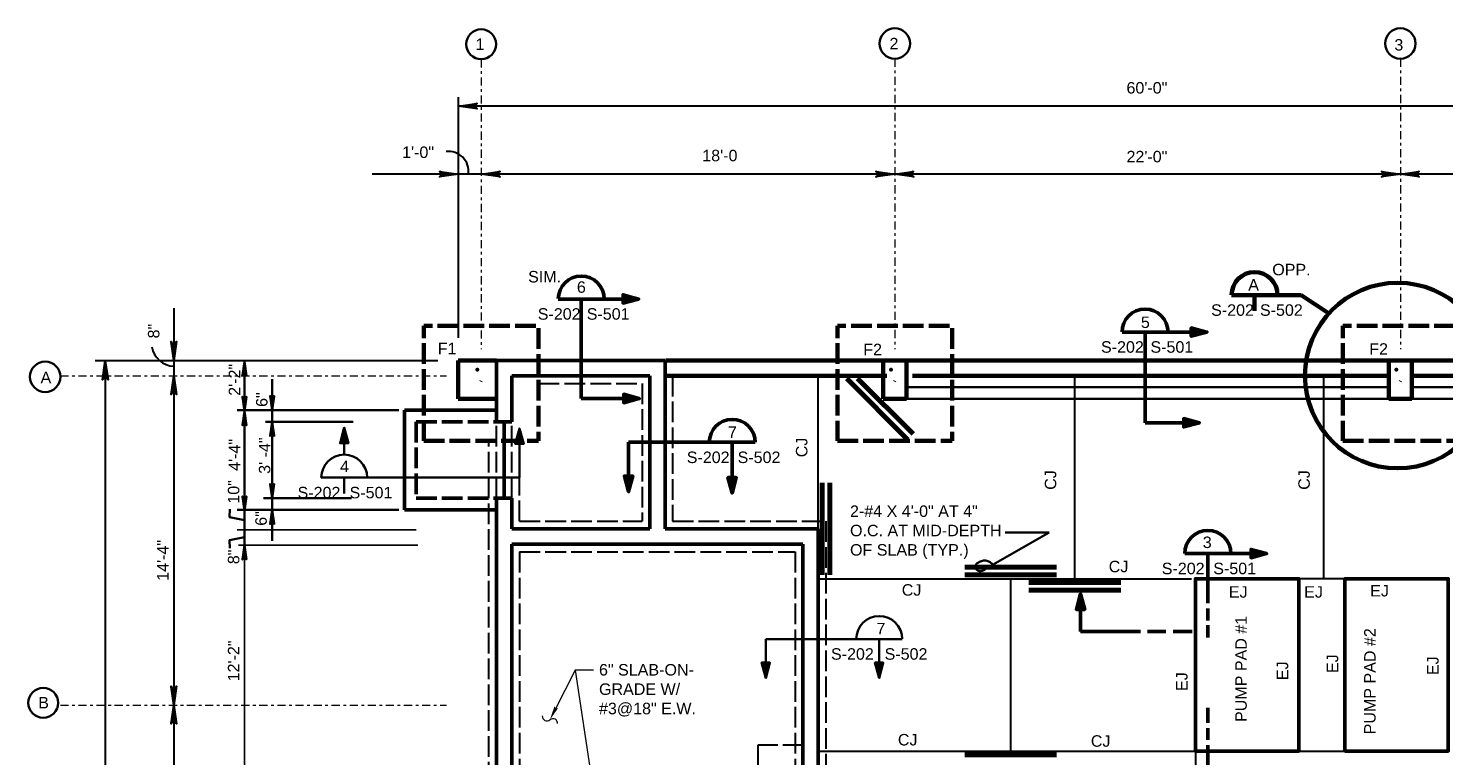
# Model space of a CAD drawing. Extents: x 325 to 1612, y 1797 to 2746.
# Tile 5 of 10: x 325 to 1065, y 2366 to 2746. Entities that reach past the tile are written whole.
import ezdxf

# ---------------------------------------------------------------- set-up
doc = ezdxf.new("R2010")
doc.units = 0
doc.header["$LTSCALE"] = 0.075
doc.header["$MEASUREMENT"] = 0
doc.linetypes.add('ACAD_ISO02W100', pattern=[180, 144, -36])
doc.linetypes.add('DGN Style 7', pattern=[125.893892, 56.652252, -25.178778, 18.884084, -25.178778])
for name, color, linetype, lineweight in [('40', 7, 'Continuous', 18), ('46', 7, 'Continuous', 18), ('S-Anno-Dims', 33, 'Continuous', 35), ('S-Anno-Symb', 6, 'Continuous', 50), ('S-Anno-Symb-Sect', 4, 'Continuous', 35), ('S-Anno-Text', 53, 'Continuous', 35), ('S-COLS-CNTR', 166, 'DGN Style 7', 0), ('S-Cols-Prim', 6, 'Continuous', 50), ('S-Fndn-Ftng', 4, 'Continuous', 60), ('S-Fndn-Grbm', 4, 'Continuous', 60), ('S-Fndn-Peds', 4, 'Continuous', 60), ('S-Grid-Iden', 1, 'Continuous', 35), ('S-Join-Cnst', 3, 'Continuous', 30), ('S-Pads-Eqpm', 6, 'Continuous', 50), ('S-Slab-Dran', 25, 'Continuous', 35), ('S-Slab-Rbar', 7, 'Continuous', 70), ('S-Slab-Stop', 24, 'Continuous', 50), ('S-Wall-Load', 2, 'Continuous', 50)]:
    doc.layers.add(name, color=color, linetype=linetype, lineweight=lineweight)
doc.styles.add('NOTES', font='romans.shx')
doc.styles.add('Text', font='ARIAL.TTF', dxfattribs={"height": 0.125})

# ---------------------------------------------------------------- blocks, each defined once
blk = doc.blocks.new('W10x19')
at = {"layer": 'S-Cols-Prim'}
blk.add_line((-195737.04, -508269.98), (-195736.79, -508269.73), dxfattribs=at)
blk.add_point((-195738.93, -508263.87), dxfattribs=at)
blk = doc.blocks.new('LARROW')
at = {"color": 0, "linetype": 'ByBlock', "lineweight": -2, "flags": 128}
blk.add_lwpolyline([(-4.93, 0.71), (0, 0), (-4.92, -0.71), (-4.77, -0.59), (-4.55, -0.38), (-4.44, -0.19), (-4.42, 0), (-4.46, 0.21), (-4.57, 0.41), (-4.79, 0.61), (-4.93, 0.71), (-0.15, 0.01), (-4.76, -0.67), (-4.62, -0.56), (-4.39, -0.34), (-4.32, -0.06), (-4.37, 0.22), (-4.5, 0.41), (-4.67, 0.57), (-4.78, 0.65), (-0.41, 0.01), (-4.56, -0.59), (-4.41, -0.49), (-4.33, -0.37), (-4.25, -0.21), (-4.21, 0.01), (-4.23, 0.19), (-4.32, 0.33), (-4.5, 0.44), (-4.61, 0.58), (-0.71, 0.01), (-4.33, -0.5), (-4.17, -0.3), (-4.12, -0.06), (-4.14, 0.22), (-4.45, 0.51), (-1.05, 0.02), (-4.12, -0.41), (-4.07, -0.26), (-3.98, -0.04), (-4.04, 0.21), (-4.28, 0.43), (-1.36, 0.02), (-4.01, -0.31), (-3.92, -0.14), (-3.88, 0.04), (-4.07, 0.33), (-1.73, 0.02), (-3.85, -0.24), (-3.79, -0.11), (-3.77, 0.04), (-3.92, 0.25), (-2.17, 0.02), (-3.71, -0.15), (-3.67, 0.05), (-3.81, 0.17), (-2.53, 0.02), (-3.61, -0.09), (-3.63, 0.1), (-2.9, 0.02), (-3.57, -0.03), (-3.59, 0.03), (-3.36, 0.03)], dxfattribs=at)

msp = doc.modelspace()

# ---------------------------------------------------------------- hatches: boundary and pattern name
at = {"layer": '46', "linetype": 'Continuous', "lineweight": 18}
msp.add_hatch(color=21, dxfattribs=at).paths.add_polyline_path([(597.7951, 2385.08312), (600.21785, 2392.26362), (600.2726, 2391.97349), (600.41235, 2391.53262), (600.60673, 2391.25249), (600.83923, 2391.08749), (601.14998, 2390.99724), (601.50698, 2391.01137), (601.93185, 2391.17274), (602.15785, 2391.28687)], flags=16)

# ---------------------------------------------------------------- linework, layer by layer
at = {"layer": '40', "color": 211, "linetype": 'Continuous', "lineweight": 60}
for p, q in [((953.72684, 2606.8661, -0.00197), (990.17009, 2606.8661, -0.00197)), ((965.72684, 2606.8661, -0.00197), (965.72684, 2598.6101, -0.00197)), ((990.17009, 2606.8661, -0.00197), (1004.29409, 2597.44085, -0.00197))]:
    msp.add_line(p, q, dxfattribs=at)
msp.add_circle((1040.46909, 2564.85335, -0.00197), 48.4225, dxfattribs=at)
msp.add_arc((965.74124, 2606.8757, -0.00197), 12, 0, 180, dxfattribs=at)
at = {"layer": '46', "color": 21, "linetype": 'Continuous', "lineweight": 18, "flags": 128}
for points in [[(620.5001, 2410.98924), (610.92898, 2410.98924), (600.12298, 2389.67474)], [(620.5001, 2410.98924), (610.92898, 2410.98924), (629.14485, 2290.82449)]]:
    msp.add_lwpolyline(points, dxfattribs=at)
at = {"layer": '46', "color": 21, "linetype": 'Continuous', "lineweight": 18}
for centre, start, end in [((596.24333, 2386.95163), 176.52233333, 309.70958611), ((599.34692, 2383.21461), 356.52233333, 129.70958611)]:
    msp.add_arc(centre, 2.42887, start, end, dxfattribs=at)
at = {"layer": 'S-Anno-Dims', "lineweight": 30}
for p, q in [((549.90689, 2710.23204), (549.90689, 2584.532)), ((1269.68189, 2705.57204), (549.96939, 2705.57204)), ((549.90689, 2670.07204), (505.02939, 2670.07204)), ((561.90939, 2670.07204), (549.90689, 2670.07204)), ((777.89189, 2670.07204), (561.90939, 2670.07204)), ((1041.88689, 2670.07204), (777.89189, 2670.07204)), ((1257.88189, 2670.07204), (1041.88689, 2670.07204)), ((401.36188, 2600.067), (401.36188, 2572.74638)), ((360.32188, 2572.74638), (539.18939, 2572.74638)), ((365.62188, 2572.492), (365.62188, 1972.747)), ((401.36188, 2572.74638), (401.36188, 2564.7445)), ((401.36188, 2564.7445), (401.36188, 2392.74013)), ((401.36188, 2392.74013), (401.36188, 2152.74013))]:
    msp.add_line(p, q, dxfattribs=at)
at = {"layer": 'S-Anno-Dims'}
for p, q in [((438.23718, 2572.26461), (438.23718, 2476.26461)), ((452.73283, 2562.89151), (452.73283, 2538.75313)), ((518.89566, 2546.77908), (434.41728, 2546.77908)), ((495.11862, 2540.75313), (449.30462, 2540.75313)), ((452.73283, 2540.75313), (452.73283, 2500.75313)), ((494.09589, 2500.75313), (448.28189, 2500.75313)), ((452.73283, 2478.61476), (452.73283, 2502.75313)), ((518.89566, 2494.77908), (434.41728, 2494.77908))]:
    msp.add_line(p, q, dxfattribs=at)
at = {"layer": 'S-Anno-Dims', "lineweight": 25}
for p, q in [((528.01803, 2484.26461), (434.41728, 2484.26461)), ((528.84393, 2476.26461), (435.24318, 2476.26461)), ((438.23718, 2330.74899), (438.23718, 2476.26461))]:
    msp.add_line(p, q, dxfattribs=at)
at = {"layer": 'S-Anno-Dims', "flags": 128}
for points in [[(437.1893, 2564.77961), (438.23718, 2572.26461), (439.28505, 2564.7856), (439.11137, 2565.01894), (438.79875, 2565.34802), (438.50928, 2565.50957), (438.23718, 2565.55145), (437.93034, 2565.49162), (437.6293, 2565.3181), (437.33404, 2564.98304), (437.1893, 2564.77961), (438.2256, 2572.04324), (439.21558, 2565.02493), (439.05927, 2565.24032), (438.74085, 2565.58735), (438.32981, 2565.70103), (437.91876, 2565.62325), (437.63509, 2565.41982), (437.40351, 2565.17451), (437.27614, 2565.00698), (438.2256, 2571.64834), (439.09979, 2565.34204), (438.96085, 2565.56342), (438.78138, 2565.6771), (438.54981, 2565.80274), (438.2256, 2565.86856), (437.95929, 2565.83266), (437.75087, 2565.70103), (437.58298, 2565.43178), (437.38035, 2565.25229), (438.2256, 2571.18764), (438.97243, 2565.68906), (438.67717, 2565.93437), (438.31823, 2566.00617), (437.91876, 2565.97027), (437.48456, 2565.4976), (438.20244, 2570.67308), (438.83348, 2566.00617), (438.62507, 2566.07199), (438.28928, 2566.21559), (437.93034, 2566.12584), (437.61193, 2565.75488), (438.20244, 2570.20041), (438.70033, 2566.1737), (438.4456, 2566.30533), (438.1735, 2566.36517), (437.75087, 2566.08395), (438.20244, 2569.63798), (438.58454, 2566.41901), (438.39349, 2566.50876), (438.1735, 2566.5327), (437.86666, 2566.30533), (438.20244, 2568.96786), (438.45718, 2566.62244), (438.16192, 2566.68826), (437.98245, 2566.47286), (438.20244, 2568.41741), (438.37033, 2566.77801), (438.08666, 2566.74211), (438.20244, 2567.85499), (438.2777, 2566.84382), (438.19086, 2566.81391), (438.19086, 2567.16093)], [(437.1893, 2553.77636), (438.23718, 2546.29136), (439.28505, 2553.77038), (439.11137, 2553.53704), (438.79875, 2553.20796), (438.50928, 2553.04641), (438.23718, 2553.00453), (437.93034, 2553.06436), (437.6293, 2553.23788), (437.33404, 2553.57293), (437.1893, 2553.77636), (438.2256, 2546.51274), (439.21558, 2553.53105), (439.05927, 2553.31566), (438.74085, 2552.96863), (438.32981, 2552.85495), (437.91876, 2552.93273), (437.63509, 2553.13616), (437.40351, 2553.38147), (437.27614, 2553.549), (438.2256, 2546.90764), (439.09979, 2553.21394), (438.96085, 2552.99256), (438.78138, 2552.87888), (438.54981, 2552.75323), (438.2256, 2552.68742), (437.95929, 2552.72332), (437.75087, 2552.85495), (437.58298, 2553.12419), (437.38035, 2553.30369), (438.2256, 2547.36834), (438.97243, 2552.86692), (438.67717, 2552.6216), (438.31823, 2552.54981), (437.91876, 2552.5857), (437.48456, 2553.05838), (438.20244, 2547.8829), (438.83348, 2552.54981), (438.62507, 2552.48399), (438.28928, 2552.34039), (437.93034, 2552.43014), (437.61193, 2552.8011), (438.20244, 2548.35557), (438.70033, 2552.38228), (438.4456, 2552.25064), (438.1735, 2552.19081), (437.75087, 2552.47202), (438.20244, 2548.91799), (438.58454, 2552.13696), (438.39349, 2552.04722), (438.1735, 2552.02328), (437.86666, 2552.25064), (438.20244, 2549.58811), (438.45718, 2551.93353), (438.16192, 2551.86772), (437.98245, 2552.08311), (438.20244, 2550.13857), (438.37033, 2551.77797), (438.08666, 2551.81387), (438.20244, 2550.70099), (438.2777, 2551.71216), (438.19086, 2551.74207), (438.19086, 2551.39505)], [(451.68495, 2554.23813), (452.73283, 2546.75313), (453.7807, 2554.23215), (453.60702, 2553.99881), (453.2944, 2553.66973), (453.00493, 2553.50818), (452.73283, 2553.4663), (452.42599, 2553.52613), (452.12495, 2553.69965), (451.82969, 2554.0347), (451.68495, 2554.23813), (452.72125, 2546.97451), (453.71123, 2553.99282), (453.55492, 2553.77743), (453.2365, 2553.4304), (452.82546, 2553.31672), (452.41441, 2553.3945), (452.13074, 2553.59793), (451.89916, 2553.84324), (451.7718, 2554.01077), (452.72125, 2547.36941), (453.59545, 2553.67571), (453.4565, 2553.45433), (453.27703, 2553.34065), (453.04546, 2553.215), (452.72125, 2553.14919), (452.45494, 2553.18509), (452.24652, 2553.31672), (452.07863, 2553.58596), (451.876, 2553.76546), (452.72125, 2547.83011), (453.46808, 2553.32869), (453.17282, 2553.08337), (452.81388, 2553.01158), (452.41441, 2553.04747), (451.98021, 2553.52015), (452.69809, 2548.34467), (453.32913, 2553.01158), (453.12072, 2552.94576), (452.78493, 2552.80216), (452.42599, 2552.89191), (452.10758, 2553.26287), (452.69809, 2548.81734), (453.19598, 2552.84405), (452.94125, 2552.71241), (452.66915, 2552.65258), (452.24652, 2552.93379), (452.69809, 2549.37976), (453.08019, 2552.59873), (452.88914, 2552.50899), (452.66915, 2552.48505), (452.36231, 2552.71241), (452.69809, 2550.04988), (452.95283, 2552.3953), (452.65757, 2552.32949), (452.4781, 2552.54488), (452.69809, 2550.60034), (452.86599, 2552.23974), (452.58231, 2552.27564), (452.69809, 2551.16276), (452.77336, 2552.17393), (452.68652, 2552.20384), (452.68652, 2551.85682)], [(437.1893, 2538.80636), (438.23718, 2546.29136), (439.28505, 2538.81235), (439.11137, 2539.04569), (438.79875, 2539.37477), (438.50928, 2539.53632), (438.23718, 2539.5782), (437.93034, 2539.51837), (437.6293, 2539.34485), (437.33404, 2539.00979), (437.1893, 2538.80636), (438.2256, 2546.06999), (439.21558, 2539.05168), (439.05927, 2539.26707), (438.74085, 2539.6141), (438.32981, 2539.72778), (437.91876, 2539.65), (437.63509, 2539.44657), (437.40351, 2539.20126), (437.27614, 2539.03373), (438.2256, 2545.67509), (439.09979, 2539.36879), (438.96085, 2539.59017), (438.78138, 2539.70385), (438.54981, 2539.82949), (438.2256, 2539.89531), (437.95929, 2539.85941), (437.75087, 2539.72778), (437.58298, 2539.45853), (437.38035, 2539.27904), (438.2256, 2545.21439), (438.97243, 2539.71581), (438.67717, 2539.96112), (438.31823, 2540.03292), (437.91876, 2539.99702), (437.48456, 2539.52435), (438.20244, 2544.69983), (438.83348, 2540.03292), (438.62507, 2540.09874), (438.28928, 2540.24234), (437.93034, 2540.15259), (437.61193, 2539.78163), (438.20244, 2544.22716), (438.70033, 2540.20045), (438.4456, 2540.33208), (438.1735, 2540.39192), (437.75087, 2540.1107), (438.20244, 2543.66473), (438.58454, 2540.44576), (438.39349, 2540.53551), (438.1735, 2540.55945), (437.86666, 2540.33208), (438.20244, 2542.99461), (438.45718, 2540.64919), (438.16192, 2540.71501), (437.98245, 2540.49961), (438.20244, 2542.44416), (438.37033, 2540.80476), (438.08666, 2540.76886), (438.20244, 2541.88174), (438.2777, 2540.87057), (438.19086, 2540.84066), (438.19086, 2541.18768)], [(451.68495, 2533.26813), (452.73283, 2540.75313), (453.7807, 2533.27412), (453.60702, 2533.50746), (453.2944, 2533.83654), (453.00493, 2533.99809), (452.73283, 2534.03997), (452.42599, 2533.98014), (452.12495, 2533.80662), (451.82969, 2533.47156), (451.68495, 2533.26813), (452.72125, 2540.53176), (453.71123, 2533.51345), (453.55492, 2533.72884), (453.2365, 2534.07587), (452.82546, 2534.18955), (452.41441, 2534.11177), (452.13074, 2533.90834), (451.89916, 2533.66303), (451.7718, 2533.4955), (452.72125, 2540.13686), (453.59545, 2533.83056), (453.4565, 2534.05194), (453.27703, 2534.16562), (453.04546, 2534.29126), (452.72125, 2534.35708), (452.45494, 2534.32118), (452.24652, 2534.18955), (452.07863, 2533.9203), (451.876, 2533.74081), (452.72125, 2539.67616), (453.46808, 2534.17758), (453.17282, 2534.42289), (452.81388, 2534.49469), (452.41441, 2534.45879), (451.98021, 2533.98612), (452.69809, 2539.1616), (453.32913, 2534.49469), (453.12072, 2534.56051), (452.78493, 2534.70411), (452.42599, 2534.61436), (452.10758, 2534.2434), (452.69809, 2538.68893), (453.19598, 2534.66222), (452.94125, 2534.79385), (452.66915, 2534.85369), (452.24652, 2534.57247), (452.69809, 2538.1265), (453.08019, 2534.90753), (452.88914, 2534.99728), (452.66915, 2535.02122), (452.36231, 2534.79385), (452.69809, 2537.45638), (452.95283, 2535.11096), (452.65757, 2535.17678), (452.4781, 2534.96138), (452.69809, 2536.90593), (452.86599, 2535.26653), (452.58231, 2535.23063), (452.69809, 2536.34351), (452.77336, 2535.33234), (452.68652, 2535.30243), (452.68652, 2535.64945)], [(453.7807, 2508.23813), (452.73283, 2500.75313), (451.68495, 2508.23215), (451.85864, 2507.99881), (452.17126, 2507.66973), (452.46073, 2507.50818), (452.73283, 2507.4663), (453.03967, 2507.52613), (453.34071, 2507.69965), (453.63597, 2508.0347), (453.7807, 2508.23813), (452.74441, 2500.97451), (451.75443, 2507.99282), (451.91074, 2507.77743), (452.22916, 2507.4304), (452.6402, 2507.31672), (453.05124, 2507.3945), (453.33492, 2507.59793), (453.5665, 2507.84324), (453.69386, 2508.01077), (452.74441, 2501.36941), (451.87021, 2507.67571), (452.00916, 2507.45433), (452.18863, 2507.34065), (452.4202, 2507.215), (452.74441, 2507.14919), (453.01072, 2507.18509), (453.21914, 2507.31672), (453.38703, 2507.58596), (453.58966, 2507.76546), (452.74441, 2501.83011), (451.99758, 2507.32869), (452.29284, 2507.08337), (452.65178, 2507.01158), (453.05124, 2507.04747), (453.48545, 2507.52015), (452.76757, 2502.34467), (452.13653, 2507.01158), (452.34494, 2506.94576), (452.68073, 2506.80216), (453.03967, 2506.89191), (453.35808, 2507.26287), (452.76757, 2502.81734), (452.26968, 2506.84405), (452.52441, 2506.71241), (452.79651, 2506.65258), (453.21914, 2506.93379), (452.76757, 2503.37976), (452.38547, 2506.59873), (452.57652, 2506.50899), (452.79651, 2506.48505), (453.10335, 2506.71241), (452.76757, 2504.04988), (452.51283, 2506.3953), (452.80809, 2506.32949), (452.98756, 2506.54488), (452.76757, 2504.60034), (452.59967, 2506.23974), (452.88335, 2506.27564), (452.76757, 2505.16276), (452.6923, 2506.17393), (452.77914, 2506.20384), (452.77914, 2505.85682)], [(437.1893, 2501.74961), (438.23718, 2494.26461), (439.28505, 2501.74363), (439.11137, 2501.51029), (438.79875, 2501.18121), (438.50928, 2501.01966), (438.23718, 2500.97778), (437.93034, 2501.03761), (437.6293, 2501.21113), (437.33404, 2501.54618), (437.1893, 2501.74961), (438.2256, 2494.48599), (439.21558, 2501.5043), (439.05927, 2501.28891), (438.74085, 2500.94188), (438.32981, 2500.8282), (437.91876, 2500.90598), (437.63509, 2501.10941), (437.40351, 2501.35472), (437.27614, 2501.52225), (438.2256, 2494.88089), (439.09979, 2501.18719), (438.96085, 2500.96581), (438.78138, 2500.85213), (438.54981, 2500.72648), (438.2256, 2500.66067), (437.95929, 2500.69657), (437.75087, 2500.8282), (437.58298, 2501.09744), (437.38035, 2501.27694), (438.2256, 2495.34159), (438.97243, 2500.84017), (438.67717, 2500.59485), (438.31823, 2500.52306), (437.91876, 2500.55895), (437.48456, 2501.03163), (438.20244, 2495.85615), (438.83348, 2500.52306), (438.62507, 2500.45724), (438.28928, 2500.31364), (437.93034, 2500.40339), (437.61193, 2500.77435), (438.20244, 2496.32882), (438.70033, 2500.35553), (438.4456, 2500.22389), (438.1735, 2500.16406), (437.75087, 2500.44527), (438.20244, 2496.89124), (438.58454, 2500.11021), (438.39349, 2500.02047), (438.1735, 2499.99653), (437.86666, 2500.22389), (438.20244, 2497.56136), (438.45718, 2499.90678), (438.16192, 2499.84097), (437.98245, 2500.05636), (438.20244, 2498.11182), (438.37033, 2499.75122), (438.08666, 2499.78712), (438.20244, 2498.67424), (438.2777, 2499.68541), (438.19086, 2499.71532), (438.19086, 2499.3683)], [(438.23718, 2489.2544), (430.52872, 2490.847), (430.60994, 2495.07078)], [(451.68495, 2487.26813), (452.73283, 2494.75313), (453.7807, 2487.27412), (453.60702, 2487.50746), (453.2944, 2487.83654), (453.00493, 2487.99809), (452.73283, 2488.03997), (452.42599, 2487.98014), (452.12495, 2487.80662), (451.82969, 2487.47156), (451.68495, 2487.26813), (452.72125, 2494.53176), (453.71123, 2487.51345), (453.55492, 2487.72884), (453.2365, 2488.07587), (452.82546, 2488.18955), (452.41441, 2488.11177), (452.13074, 2487.90834), (451.89916, 2487.66303), (451.7718, 2487.4955), (452.72125, 2494.13686), (453.59545, 2487.83056), (453.4565, 2488.05194), (453.27703, 2488.16562), (453.04546, 2488.29126), (452.72125, 2488.35708), (452.45494, 2488.32118), (452.24652, 2488.18955), (452.07863, 2487.9203), (451.876, 2487.74081), (452.72125, 2493.67616), (453.46808, 2488.17758), (453.17282, 2488.42289), (452.81388, 2488.49469), (452.41441, 2488.45879), (451.98021, 2487.98612), (452.69809, 2493.1616), (453.32913, 2488.49469), (453.12072, 2488.56051), (452.78493, 2488.70411), (452.42599, 2488.61436), (452.10758, 2488.2434), (452.69809, 2492.68893), (453.19598, 2488.66222), (452.94125, 2488.79385), (452.66915, 2488.85369), (452.24652, 2488.57247), (452.69809, 2492.1265), (453.08019, 2488.90753), (452.88914, 2488.99728), (452.66915, 2489.02122), (452.36231, 2488.79385), (452.69809, 2491.45638), (452.95283, 2489.11096), (452.65757, 2489.17678), (452.4781, 2488.96138), (452.69809, 2490.90593), (452.86599, 2489.26653), (452.58231, 2489.23063), (452.69809, 2490.34351), (452.77336, 2489.33234), (452.68652, 2489.30243), (452.68652, 2489.64945)], [(438.23718, 2480.49511), (430.52872, 2478.90251), (430.60994, 2474.67874)], [(437.1893, 2468.77961), (438.23718, 2476.26461), (439.28505, 2468.7856), (439.11137, 2469.01894), (438.79875, 2469.34802), (438.50928, 2469.50957), (438.23718, 2469.55145), (437.93034, 2469.49162), (437.6293, 2469.3181), (437.33404, 2468.98304), (437.1893, 2468.77961), (438.2256, 2476.04324), (439.21558, 2469.02493), (439.05927, 2469.24032), (438.74085, 2469.58735), (438.32981, 2469.70103), (437.91876, 2469.62325), (437.63509, 2469.41982), (437.40351, 2469.17451), (437.27614, 2469.00698), (438.2256, 2475.64834), (439.09979, 2469.34204), (438.96085, 2469.56342), (438.78138, 2469.6771), (438.54981, 2469.80274), (438.2256, 2469.86856), (437.95929, 2469.83266), (437.75087, 2469.70103), (437.58298, 2469.43178), (437.38035, 2469.25229), (438.2256, 2475.18764), (438.97243, 2469.68906), (438.67717, 2469.93437), (438.31823, 2470.00617), (437.91876, 2469.97027), (437.48456, 2469.4976), (438.20244, 2474.67308), (438.83348, 2470.00617), (438.62507, 2470.07199), (438.28928, 2470.21559), (437.93034, 2470.12584), (437.61193, 2469.75488), (438.20244, 2474.20041), (438.70033, 2470.1737), (438.4456, 2470.30533), (438.1735, 2470.36517), (437.75087, 2470.08395), (438.20244, 2473.63798), (438.58454, 2470.41901), (438.39349, 2470.50876), (438.1735, 2470.5327), (437.86666, 2470.30533), (438.20244, 2472.96786), (438.45718, 2470.62244), (438.16192, 2470.68826), (437.98245, 2470.47286), (438.20244, 2472.41741), (438.37033, 2470.77801), (438.08666, 2470.74211), (438.20244, 2471.85499), (438.2777, 2470.84382), (438.19086, 2470.81391), (438.19086, 2471.16093)]]:
    msp.add_lwpolyline(points, dxfattribs=at)
at = {"layer": 'S-Anno-Dims', "lineweight": 30}
for centre, radius, start, end in [((544.8899, 2671.42278), 10.45666, 352.57808641, 97.49558889), ((402.05154, 2581.92618), 12.26248, 190.00653889, 266.7622)]:
    msp.add_arc(centre, radius, start, end, dxfattribs=at)
at = {"layer": 'S-Anno-Symb'}
for p, q in [((642.92374, 2604.83102), (602.17661, 2604.83102)), ((614.17661, 2604.83102), (614.17661, 2552.85002)), ((896.54597, 2587.58987, -0.00197), (937.56747, 2587.58987, -0.00197)), ((908.54597, 2587.58987, -0.00197), (908.54597, 2540.19299, -0.00197)), ((642.92374, 2552.85002), (614.17661, 2552.85002)), ((908.54597, 2540.19299, -0.00197), (934.29435, 2540.19299, -0.00197)), ((704.97146, 2529.98055, -0.00197), (638.89621, 2529.98055, -0.00197)), ((638.89621, 2529.98055, -0.00197), (638.89621, 2505.5958, -0.00197)), ((692.97146, 2529.98055, -0.00197), (692.97146, 2504.27667, -0.00197)), ((929.33318, 2471.90604), (972.03518, 2471.90604)), ((941.33318, 2471.90604), (941.33318, 2446.06366)), ((874.90297, 2449.35533, -0.00197), (874.90297, 2431.1692, -0.00197)), ((941.33318, 2443.26991), (941.33318, 2436.88404)), ((941.33318, 2434.48929), (941.33318, 2428.10341)), ((874.90297, 2431.1692, -0.00197), (906.25834, 2431.1692, -0.00197)), ((909.85772, 2431.1692, -0.00197), (919.36597, 2431.1692, -0.00197)), ((923.25572, 2431.1692, -0.00197), (933.19609, 2431.1692, -0.00197)), ((941.33318, 2391.38591), (941.33318, 2383.40366)), ((941.33318, 2380.60979), (941.33318, 2374.62304)), ((941.33318, 2371.82929), (941.33318, 2343.79104))]:
    msp.add_line(p, q, dxfattribs=at)
at = {"layer": 'S-Anno-Symb', "flags": 128}
for points in [[(644.11874, 2604.83102), (636.00674, 2602.67102), (636.00674, 2607.03902), (644.11874, 2604.83102), (636.08474, 2602.82102), (636.06674, 2606.88902), (643.75874, 2604.83702), (636.23474, 2603.01902), (636.16874, 2606.69102), (643.37474, 2604.83702), (636.45074, 2603.25902), (636.36674, 2606.43902), (642.93074, 2604.86102), (636.64874, 2603.46902), (636.61274, 2606.19902), (642.42074, 2604.87302), (636.85274, 2603.72102), (636.74474, 2606.01902), (641.82074, 2604.90302), (637.08674, 2603.98502), (636.97274, 2605.77902), (641.11274, 2604.90302), (637.35674, 2604.28502), (637.17674, 2605.48502), (640.46474, 2604.92102), (637.60874, 2604.55502), (637.39874, 2605.28702), (639.76874, 2604.95702), (637.72874, 2604.79502), (637.59074, 2605.11902), (638.61674, 2604.97502)], [(644.43499, 2552.85002), (636.32299, 2550.69002), (636.32299, 2555.05802), (644.43499, 2552.85002), (636.40099, 2550.84002), (636.38299, 2554.90802), (644.07499, 2552.85602), (636.55099, 2551.03802), (636.48499, 2554.71002), (643.69099, 2552.85602), (636.76699, 2551.27802), (636.68299, 2554.45802), (643.24699, 2552.88002), (636.96499, 2551.48802), (636.92899, 2554.21802), (642.73699, 2552.89202), (637.16899, 2551.74002), (637.06099, 2554.03802), (642.13699, 2552.92202), (637.40299, 2552.00402), (637.28899, 2553.79802), (641.42899, 2552.92202), (637.67299, 2552.30402), (637.49299, 2553.50402), (640.78099, 2552.94002), (637.92499, 2552.57402), (637.71499, 2553.30602), (640.08499, 2552.97602), (638.04499, 2552.81402), (637.90699, 2553.13802), (638.93299, 2552.99402)], [(972.03518, 2471.90604), (963.92318, 2474.06604), (963.92318, 2469.69804), (972.03518, 2471.90604), (964.00118, 2473.91604), (963.98318, 2469.84804), (971.67518, 2471.90004), (964.15118, 2473.71804), (964.08518, 2470.04604), (971.29118, 2471.90004), (964.36718, 2473.47804), (964.28318, 2470.29804), (970.84718, 2471.87604), (964.56518, 2473.26804), (964.52918, 2470.53804), (970.33718, 2471.86404), (964.76918, 2473.01604), (964.66118, 2470.71804), (969.73718, 2471.83404), (965.00318, 2472.75204), (964.88918, 2470.95804), (969.02918, 2471.83404), (965.27318, 2472.45204), (965.09318, 2471.25204), (968.38118, 2471.81604), (965.52518, 2472.18204), (965.31518, 2471.45004), (967.68518, 2471.78004), (965.64518, 2471.94204), (965.50718, 2471.61804), (966.53318, 2471.76204)]]:
    msp.add_lwpolyline(points, dxfattribs=at)
at = {"layer": 'S-Anno-Symb', "elevation": -0.00197, "flags": 128}
for points in [[(940.84047, 2587.58987), (932.72847, 2589.74987), (932.72847, 2585.38187), (940.84047, 2587.58987), (932.80647, 2589.59987), (932.78847, 2585.53187), (940.48047, 2587.58387), (932.95647, 2589.40187), (932.89047, 2585.72987), (940.09647, 2587.58387), (933.17247, 2589.16187), (933.08847, 2585.98187), (939.65247, 2587.55987), (933.37047, 2588.95187), (933.33447, 2586.22187), (939.14247, 2587.54787), (933.57447, 2588.69987), (933.46647, 2586.40187), (938.54247, 2587.51787), (933.80847, 2588.43587), (933.69447, 2586.64187), (937.83447, 2587.51787), (934.07847, 2588.13587), (933.89847, 2586.93587), (937.18647, 2587.49987), (934.33047, 2587.86587), (934.12047, 2587.13387), (936.49047, 2587.46387), (934.45047, 2587.62587), (934.31247, 2587.30187), (935.33847, 2587.44587)], [(936.91272, 2540.19299), (928.80072, 2542.35299), (928.80072, 2537.98499), (936.91272, 2540.19299), (928.87872, 2542.20299), (928.86072, 2538.13499), (936.55272, 2540.18699), (929.02872, 2542.00499), (928.96272, 2538.33299), (936.16872, 2540.18699), (929.24472, 2541.76499), (929.16072, 2538.58499), (935.72472, 2540.16299), (929.44272, 2541.55499), (929.40672, 2538.82499), (935.21472, 2540.15099), (929.64672, 2541.30299), (929.53872, 2539.00499), (934.61472, 2540.12099), (929.88072, 2541.03899), (929.76672, 2539.24499), (933.90672, 2540.12099), (930.15072, 2540.73899), (929.97072, 2539.53899), (933.25872, 2540.10299), (930.40272, 2540.46899), (930.19272, 2539.73699), (932.56272, 2540.06699), (930.52272, 2540.22899), (930.38472, 2539.90499), (931.41072, 2540.04899)], [(638.89621, 2504.27667), (641.05621, 2512.38867), (636.68821, 2512.38867), (638.89621, 2504.27667), (640.90621, 2512.31067), (636.83821, 2512.32867), (638.89021, 2504.63667), (640.70821, 2512.16067), (637.03621, 2512.22667), (638.89021, 2505.02067), (640.46821, 2511.94467), (637.28821, 2512.02867), (638.86621, 2505.46467), (640.25821, 2511.74667), (637.52821, 2511.78267), (638.85421, 2505.97467), (640.00621, 2511.54267), (637.70821, 2511.65067), (638.82421, 2506.57467), (639.74221, 2511.30867), (637.94821, 2511.42267), (638.82421, 2507.28267), (639.44221, 2511.03867), (638.24221, 2511.21867), (638.80621, 2507.93067), (639.17221, 2510.78667), (638.44021, 2510.99667), (638.77021, 2508.62667), (638.93221, 2510.66667), (638.60821, 2510.80467), (638.75221, 2509.77867)], [(692.93246, 2503.4588), (695.09246, 2511.5708), (690.72446, 2511.5708), (692.93246, 2503.4588), (694.94246, 2511.4928), (690.87446, 2511.5108), (692.92646, 2503.8188), (694.74446, 2511.3428), (691.07246, 2511.4088), (692.92646, 2504.2028), (694.50446, 2511.1268), (691.32446, 2511.2108), (692.90246, 2504.6468), (694.29446, 2510.9288), (691.56446, 2510.9648), (692.89046, 2505.1568), (694.04246, 2510.7248), (691.74446, 2510.8328), (692.86046, 2505.7568), (693.77846, 2510.4908), (691.98446, 2510.6048), (692.86046, 2506.4648), (693.47846, 2510.2208), (692.27846, 2510.4008), (692.84246, 2507.1128), (693.20846, 2509.9688), (692.47646, 2510.1788), (692.80646, 2507.8088), (692.96846, 2509.8488), (692.64446, 2509.9868), (692.78846, 2508.9608)], [(874.90297, 2450.84833), (872.74297, 2442.73633), (877.11097, 2442.73633), (874.90297, 2450.84833), (872.89297, 2442.81433), (876.96097, 2442.79633), (874.90897, 2450.48833), (873.09097, 2442.96433), (876.76297, 2442.89833), (874.90897, 2450.10433), (873.33097, 2443.18033), (876.51097, 2443.09633), (874.93297, 2449.66033), (873.54097, 2443.37833), (876.27097, 2443.34233), (874.94497, 2449.15033), (873.79297, 2443.58233), (876.09097, 2443.47433), (874.97497, 2448.55033), (874.05697, 2443.81633), (875.85097, 2443.70233), (874.97497, 2447.84233), (874.35697, 2444.08633), (875.55697, 2443.90633), (874.99297, 2447.19433), (874.62697, 2444.33833), (875.35897, 2444.12833), (875.02897, 2446.49833), (874.86697, 2444.45833), (875.19097, 2444.32033), (875.04697, 2445.34633)]]:
    msp.add_lwpolyline(points, dxfattribs=at)
at = {"layer": 'S-Anno-Symb', "extrusion": (0, 0, -1)}
msp.add_arc((-614.16221, 2604.84062), 12, 0, 180, dxfattribs=at)
at = {"layer": 'S-Anno-Symb'}
for centre in [(908.56037, 2587.59947, -0.00197), (692.97146, 2529.98055, -0.00197), (941.34758, 2471.91564)]:
    msp.add_arc(centre, 12, 0, 180, dxfattribs=at)
at = {"layer": 'S-Anno-Symb-Sect'}
for p, q in [((490.35633, 2536.3628), (490.35633, 2523.5503)), ((581.88334, 2535.53543), (581.88334, 2511.54068)), ((478.34196, 2511.54068), (581.88334, 2511.54068)), ((490.34196, 2511.54068), (490.34196, 2503.28468)), ((710.55153, 2427.26333), (710.55153, 2406.83396)), ((710.55153, 2427.26333), (781.72728, 2427.26333)), ((769.72728, 2427.26333), (769.72728, 2406.83396))]:
    msp.add_line(p, q, dxfattribs=at)
at = {"layer": 'S-Anno-Symb-Sect', "flags": 128}
for points in [[(490.35633, 2537.6443), (488.19633, 2529.5323), (492.56433, 2529.5323), (490.35633, 2537.6443), (488.34633, 2529.6103), (492.41433, 2529.5923), (490.36233, 2537.2843), (488.54433, 2529.7603), (492.21633, 2529.6943), (490.36233, 2536.9003), (488.78433, 2529.9763), (491.96433, 2529.8923), (490.38633, 2536.4563), (488.99433, 2530.1743), (491.72433, 2530.1383), (490.39833, 2535.9463), (489.24633, 2530.3783), (491.54433, 2530.2703), (490.42833, 2535.3463), (489.51033, 2530.6123), (491.30433, 2530.4983), (490.42833, 2534.6383), (489.81033, 2530.8823), (491.01033, 2530.7023), (490.44633, 2533.9903), (490.08033, 2531.1343), (490.81233, 2530.9243), (490.48233, 2533.2943), (490.32033, 2531.2543), (490.64433, 2531.1163), (490.50033, 2532.1423)], [(581.88334, 2537.26455), (579.72334, 2529.15255), (584.09134, 2529.15255), (581.88334, 2537.26455), (579.87334, 2529.23055), (583.94134, 2529.21255), (581.88934, 2536.90455), (580.07134, 2529.38055), (583.74334, 2529.31455), (581.88934, 2536.52055), (580.31134, 2529.59655), (583.49134, 2529.51255), (581.91334, 2536.07655), (580.52134, 2529.79455), (583.25134, 2529.75855), (581.92534, 2535.56655), (580.77334, 2529.99855), (583.07134, 2529.89055), (581.95534, 2534.96655), (581.03734, 2530.23255), (582.83134, 2530.11855), (581.95534, 2534.25855), (581.33734, 2530.50255), (582.53734, 2530.32255), (581.97334, 2533.61055), (581.60734, 2530.75455), (582.33934, 2530.54455), (582.00934, 2532.91455), (581.84734, 2530.87455), (582.17134, 2530.73655), (582.02734, 2531.76255)], [(710.55153, 2406.83396), (712.71153, 2414.94596), (708.34353, 2414.94596), (710.55153, 2406.83396), (712.56153, 2414.86796), (708.49353, 2414.88596), (710.54553, 2407.19396), (712.36353, 2414.71796), (708.69153, 2414.78396), (710.54553, 2407.57796), (712.12353, 2414.50196), (708.94353, 2414.58596), (710.52153, 2408.02196), (711.91353, 2414.30396), (709.18353, 2414.33996), (710.50953, 2408.53196), (711.66153, 2414.09996), (709.36353, 2414.20796), (710.47953, 2409.13196), (711.39753, 2413.86596), (709.60353, 2413.97996), (710.47953, 2409.83996), (711.09753, 2413.59596), (709.89753, 2413.77596), (710.46153, 2410.48796), (710.82753, 2413.34396), (710.09553, 2413.55396), (710.42553, 2411.18396), (710.58753, 2413.22396), (710.26353, 2413.36196), (710.40753, 2412.33596)], [(769.72728, 2406.83396), (771.88728, 2414.94596), (767.51928, 2414.94596), (769.72728, 2406.83396), (771.73728, 2414.86796), (767.66928, 2414.88596), (769.72128, 2407.19396), (771.53928, 2414.71796), (767.86728, 2414.78396), (769.72128, 2407.57796), (771.29928, 2414.50196), (768.11928, 2414.58596), (769.69728, 2408.02196), (771.08928, 2414.30396), (768.35928, 2414.33996), (769.68528, 2408.53196), (770.83728, 2414.09996), (768.53928, 2414.20796), (769.65528, 2409.13196), (770.57328, 2413.86596), (768.77928, 2413.97996), (769.65528, 2409.83996), (770.27328, 2413.59596), (769.07328, 2413.77596), (769.63728, 2410.48796), (770.00328, 2413.34396), (769.27128, 2413.55396), (769.60128, 2411.18396), (769.76328, 2413.22396), (769.43928, 2413.36196), (769.58328, 2412.33596)]]:
    msp.add_lwpolyline(points, dxfattribs=at)
at = {"layer": 'S-Anno-Symb-Sect'}
for centre in [(490.35636, 2511.55028), (769.74168, 2427.27293)]:
    msp.add_arc(centre, 12, 0, 180, dxfattribs=at)
at = {"layer": 'S-Anno-Text'}
for p, q in [((858.51219, 2482.85309, 0.00197), (825.64131, 2464.08859, 0.00197)), ((835.55381, 2482.85309, 0.00197), (858.51219, 2482.85309, 0.00197))]:
    msp.add_line(p, q, dxfattribs=at)
msp.add_open_spline([(825.64131, 2464.08859, 0.00197), (825.32865, 2463.82264, 0.00197), (824.99921, 2463.60965, 0.00197), (824.64456, 2463.40209, 0.00197), (824.25251, 2463.17265, 0.00197), (823.85081, 2462.99989, 0.00197), (823.42531, 2462.85122, 0.00197), (822.98738, 2462.6982, 0.00197), (822.50296, 2462.67635, 0.00197), (822.05294, 2462.73797, 0.00197), (821.63283, 2462.79549, 0.00197), (821.25891, 2462.94122, 0.00197), (820.88394, 2463.27272, 0.00197), (820.34959, 2463.74511, 0.00197), (820.0055, 2464.27284, 0.00197), (819.90381, 2464.82034, 0.00197), (819.80891, 2465.33133, 0.00197), (820.02482, 2465.96551, 0.00197), (820.46781, 2466.43434, 0.00197), (820.96637, 2466.96197, 0.00197), (821.4744, 2467.21875, 0.00197), (822.07281, 2467.49559, 0.00197), (822.7825, 2467.82392, 0.00197), (823.48205, 2468.09564, 0.00197), (824.22694, 2468.24859, 0.00197), (824.63579, 2468.33255, 0.00197), (825.07137, 2468.33734, 0.00197), (825.47944, 2468.24509, 0.00197), (826.09588, 2468.10574, 0.00197), (826.68329, 2467.89044, 0.00197), (827.24956, 2467.57672, 0.00197), (827.72337, 2467.31422, 0.00197), (828.17585, 2467.05694, 0.00197), (828.56644, 2466.69797, 0.00197), (829.00584, 2466.29414, 0.00197), (829.42191, 2465.87732, 0.00197), (829.84669, 2465.45984, 0.00197), (830.40929, 2464.90691, 0.00197), (830.96742, 2464.37107, 0.00197), (831.48544, 2463.76309, 0.00197)], degree=3, knots=[0, 0, 0, 0, 0.055451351, 0.055451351, 0.055451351, 0.11675053, 0.11675053, 0.11675053, 0.179841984, 0.179841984, 0.179841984, 0.238739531, 0.238739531, 0.238739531, 0.32267032, 0.32267032, 0.32267032, 0.401003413, 0.401003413, 0.401003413, 0.489160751, 0.489160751, 0.489160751, 0.5937119, 0.5937119, 0.5937119, 0.651097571, 0.651097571, 0.651097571, 0.737787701, 0.737787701, 0.737787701, 0.81032241, 0.81032241, 0.81032241, 0.891922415, 0.891922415, 0.891922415, 1, 1, 1, 1], dxfattribs=at)
at = {"layer": 'S-COLS-CNTR'}
for p, q in [((561.90939, 2730.03204), (561.90939, 2578.6228)), ((777.89189, 2730.31204), (777.89189, 2578.6228)), ((1041.88689, 2730.31204), (1041.88689, 2578.6228)), ((342.16188, 2564.7445), (543.87052, 2564.7445)), ((342.16188, 2392.74013), (543.87052, 2392.74013))]:
    msp.add_line(p, q, dxfattribs=at)
at = {"layer": 'S-Fndn-Ftng', "linetype": 'ACAD_ISO02W100', "lineweight": 30}
for p, q in [((661.88423, 2564.76085), (661.88423, 2488.76156)), ((591.89564, 2560.75233), (645.88423, 2560.75233)), ((645.88423, 2560.75233), (645.88423, 2488.76156)), ((569.88966, 2500.75304), (569.88966, 2540.75233)), ((577.89341, 2500.75304), (577.89341, 2540.75233)), ((565.89038, 2014.75763), (565.89038, 2530.74169)), ((581.89038, 2488.75304), (581.89038, 2530.74169)), ((581.89038, 2488.75304), (645.88423, 2488.75304)), ((661.88423, 2488.76156), (741.89511, 2488.76156)), ((741.89511, 2488.76156), (741.89511, 1980.76052)), ((581.89288, 2472.75741), (581.89288, 2014.75763)), ((581.89288, 2472.75741), (725.89717, 2472.75741)), ((725.89717, 2472.76593), (725.89717, 1992.75575)), ((730.29907, 2371.75756), (706.29907, 2371.75756))]:
    msp.add_line(p, q, dxfattribs=at)
msp.add_lwpolyline([(706.29907, 2371.75756), (706.29907, 2289.75756), (730.29907, 2289.75756)], dxfattribs=at)
at = {"layer": 'S-Fndn-Grbm'}
for p, q in [((549.89939, 2552.74169), (549.89939, 2572.752)), ((549.89939, 2572.752), (569.88966, 2572.752)), ((658.31954, 2572.752), (1269.89939, 2572.752)), ((773.77314, 2564.7445), (657.88423, 2564.7445)), ((1035.83564, 2564.7445), (787.20698, 2564.7445)), ((1251.83564, 2564.7445), (1047.95564, 2564.7445))]:
    msp.add_line(p, q, dxfattribs=at)
at = {"layer": 'S-Fndn-Grbm', "linetype": 'ACAD_ISO02W100'}
for points in [[(531.89564, 2530.74169), (591.89564, 2530.74169), (591.89564, 2590.74169), (531.89564, 2590.74169)], [(747.89564, 2530.74133), (807.89564, 2530.74133), (807.89564, 2590.74133), (747.89564, 2590.74133)], [(1011.89564, 2530.74133), (1071.89564, 2530.74133), (1071.89564, 2590.74133), (1011.89564, 2590.74133)]]:
    msp.add_3dface(points, dxfattribs=at)
at = {"layer": 'S-Fndn-Peds'}
for p, q in [((771.83564, 2572.74695), (771.83564, 2552.74133)), ((783.95564, 2572.74695), (783.95564, 2552.74133)), ((1035.83564, 2572.74695), (1035.83564, 2552.74133)), ((1047.95564, 2572.74695), (1047.95564, 2552.74133)), ((569.88966, 2552.74169), (549.89939, 2552.74169)), ((783.95564, 2552.74133), (771.83564, 2552.74133)), ((1047.95564, 2552.74133), (1035.83564, 2552.74133))]:
    msp.add_line(p, q, dxfattribs=at)
at = {"layer": 'S-Grid-Iden'}
for centre, radius in [((561.8836, 2737.88008), 7.80272), ((777.89189, 2738.25663), 7.94459), ((1041.88689, 2738.2579), 7.94585), ((334.22082, 2564.1952), 7.94459), ((333.20997, 2393.92202), 7.80272)]:
    msp.add_circle(centre, radius, dxfattribs=at)
at = {"layer": 'S-Join-Cnst'}
for p, q in [((737.89511, 2484.76156), (737.89511, 2564.76156)), ((871.88511, 2458.75304), (871.88511, 2564.75304)), ((1001.87511, 2458.75304), (1001.87511, 2564.75304)), ((737.89511, 2458.75304), (932.89511, 2458.75304)), ((838.39511, 2368.75304), (838.39511, 2458.75304)), ((1012.89511, 2458.75304), (988.89511, 2458.75304)), ((737.89511, 2368.75304), (934.89511, 2368.75304)), ((934.89511, 2368.73741), (934.89511, 1980.89744)), ((988.89511, 2368.75304), (1012.89511, 2368.75304))]:
    msp.add_line(p, q, dxfattribs=at)
at = {"layer": 'S-Pads-Eqpm'}
for points in [[(934.89511, 2368.73741), (988.89511, 2368.73741), (988.89511, 2458.73741), (934.89511, 2458.73741)], [(1012.89511, 2368.73741), (1066.89511, 2368.73741), (1066.89511, 2458.73741), (1012.89511, 2458.73741)]]:
    msp.add_3dface(points, dxfattribs=at)
at = {"layer": 'S-Slab-Dran'}
for p, q in [((783.95564, 2558.73825), (1035.83564, 2558.73825)), ((1047.95564, 2558.73825), (1251.83564, 2558.73825)), ((783.95564, 2552.73825), (1035.83564, 2552.73825)), ((1047.95564, 2552.73825), (1251.83564, 2552.73825))]:
    msp.add_line(p, q, dxfattribs=at)
at = {"layer": 'S-Slab-Rbar'}
for p, q in [((784.56356, 2531.52102), (752.7614, 2563.32318)), ((787.39199, 2534.34944), (758.41825, 2563.32318)), ((739.89511, 2508.74593), (739.89511, 2460.74593)), ((743.89511, 2508.74593), (743.89511, 2460.74593)), ((814.39511, 2464.74593), (862.39511, 2464.74593)), ((814.39511, 2460.74593), (862.39511, 2460.74593)), ((847.88511, 2456.74593), (895.88511, 2456.74593)), ((847.88511, 2452.74593), (895.88511, 2452.74593)), ((814.39511, 2366.74593), (862.39511, 2366.74593))]:
    msp.add_line(p, q, dxfattribs=at)
at = {"layer": 'S-Slab-Stop'}
for p, q in [((521.89054, 2546.75269), (569.89054, 2546.75269)), ((521.89054, 2546.75269), (521.89054, 2494.75269)), ((573.8907, 2540.75233), (573.89038, 2500.75304)), ((521.89054, 2494.75269), (569.89054, 2494.75269))]:
    msp.add_line(p, q, dxfattribs=at)
at = {"layer": 'S-Slab-Stop', "linetype": 'ACAD_ISO02W100'}
for p, q in [((527.89054, 2540.75233), (569.88966, 2540.75233)), ((527.89054, 2540.75233), (527.89054, 2500.75304)), ((527.89054, 2500.75304), (569.89038, 2500.75304))]:
    msp.add_line(p, q, dxfattribs=at)
at = {"layer": 'S-Wall-Load'}
for p, q in [((569.88966, 2572.752), (569.88966, 2540.75233)), ((569.88966, 2572.752), (657.88423, 2572.752)), ((657.88423, 2572.752), (657.88423, 2484.74593)), ((577.89174, 2564.75233), (649.88423, 2564.75233)), ((577.89174, 2564.75233), (577.89174, 2540.75233)), ((649.88423, 2564.75233), (649.88423, 2484.74593)), ((569.88966, 2540.75233), (577.89174, 2540.75233)), ((569.89038, 2324.75153), (569.89038, 2500.75304)), ((569.89038, 2500.75304), (577.89038, 2500.75304)), ((577.89038, 2484.75304), (577.89038, 2500.75304)), ((577.89038, 2484.75304), (649.88423, 2484.75304)), ((657.88423, 2484.76156), (737.89511, 2484.76156)), ((737.89511, 2484.74593), (737.89511, 1980.76052)), ((577.89288, 2476.75741), (729.89717, 2476.75741)), ((577.89288, 2476.75741), (577.89288, 2324.75153)), ((729.89717, 2476.76593), (729.89717, 1988.75756))]:
    msp.add_line(p, q, dxfattribs=at)

# ---------------------------------------------------------------- block references
at = {"layer": 'S-Anno-Dims', "lineweight": 30, "xscale": 2, "yscale": 2, "zscale": 2}
for p, rotation in [((549.96939, 2705.57204), 180), ((561.90939, 2670.07204), 180), ((777.89189, 2670.07204), 180), ((1041.88689, 2670.07204), 180), ((401.36188, 2572.74638), 270), ((365.62188, 2572.492), 90), ((401.36188, 2564.7445), 90), ((401.36188, 2392.74013), 270), ((401.36188, 2392.74013), 90)]:
    msp.add_blockref('LARROW', p, dxfattribs=dict(at, rotation=rotation))
for p in [(549.90689, 2670.07204), (777.89189, 2670.07204), (1041.88689, 2670.07204)]:
    msp.add_blockref('LARROW', p, dxfattribs=at)
at = {"layer": 'S-Cols-Prim'}
for p in [(196514.75394, 510831.74166), (196778.75394, 510831.74166)]:
    msp.add_blockref('W10x19', p, dxfattribs=at)
at = {"layer": 'S-Slab-Dran'}
msp.add_blockref('W10x19', (196298.75394, 510831.74166), dxfattribs=at)

# ---------------------------------------------------------------- texts
at = {"layer": '40', "color": 211, "linetype": 'Continuous', "lineweight": 35, "char_height": 5.9999999, "attachment_point": 1, "style": 'NOTES'}
for s, insert, line_spacing_factor in [('\\fArial|b0|i0|c0|p39;A', (962.44429, 2615.24315, -0.00197), 0.731627), ('\\fArial|b0|i0|c0|p39;S-202', (943.05493, 2602.0541, -0.00197), 0.734563), ('\\fArial|b0|i0|c0|p39;S-502', (968.56484, 2602.0541, -0.00197), 0.731627)]:
    msp.add_mtext(s, dxfattribs=dict(at, insert=insert, line_spacing_factor=line_spacing_factor))
at = {"layer": '46', "color": 21, "linetype": 'Continuous', "lineweight": 25, "char_height": 6, "attachment_point": 1, "line_spacing_factor": 0.743439, "style": 'NOTES'}
for s, insert in [('\\fArial|b0|i0|c0|p39;6" SLAB-ON-', (623.42123, 2414.18003)), ('\\fArial|b0|i0|c0|p39;GRADE W/', (623.42123, 2404.07484)), ('\\fArial|b0|i0|c0|p39;#3@18" E.W.', (623.42123, 2393.96509))]:
    msp.add_mtext(s, dxfattribs=dict(at, insert=insert))
at = {"layer": 'S-Anno-Dims', "char_height": 6, "attachment_point": 1, "line_spacing_factor": 0.746425, "style": 'NOTES'}
for s, insert in [('\\fArial|b0|i0|c0|p39;60\'-0"', (898.86939, 2718.11702)), ('\\fArial|b0|i0|c0|p39;1\'-0"', (520.58833, 2684.48423)), ("\\fArial|b0|i0|c0|p39;18'-0", (677.34939, 2682.75758)), ('\\fArial|b0|i0|c0|p39;22\'-0"', (898.86939, 2682.19632))]:
    msp.add_mtext(s, dxfattribs=dict(at, insert=insert))
at = {"layer": 'S-Anno-Dims', "char_height": 6, "attachment_point": 1, "style": 'NOTES'}
for s, insert, rotation, line_spacing_factor in [('\\fArial|b0|i0|c0|p39;8"', (387.86727, 2584.24638), 90.00000004, 0.755445), ('\\fArial|b0|i0|c0|p39;2\'-2"', (430.07861, 2554.27112), 89.99999846, 0.734563), ('\\fArial|b0|i0|c0|p39;6"', (444.33011, 2548.47777), 90, 0.73751), ('\\fArial|b0|i0|c0|p39;4\'-4"', (430.07861, 2515.06868), 89.99999846, 0.734563), ('\\fArial|b0|i0|c0|p39;3\' -4" ', (445.8002, 2513.51844), 90, 0.73751), ('\\fArial|b0|i0|c0|p39;10"', (429.6063, 2497.93553), 90, 0.73751), ('\\fArial|b0|i0|c0|p39;6"', (443.93378, 2486.40379), 90, 0.73751), ('\\fArial|b0|i0|c0|p39;14\'-4"', (392.63799, 2457.652), 90.00000004, 0.74942), ('\\fArial|b0|i0|c0|p39;8"', (429.6063, 2466.32856), 90, 0.734563), ('\\fArial|b0|i0|c0|p39;12\'-2"', (429.6063, 2405.13726), 90, 0.758473)]:
    msp.add_mtext(s, dxfattribs=dict(at, insert=insert, rotation=rotation, line_spacing_factor=line_spacing_factor))
at = {"layer": 'S-Anno-Symb', "char_height": 5.9999999, "attachment_point": 1, "style": 'NOTES'}
for s, insert, line_spacing_factor in [('\\fArial|b0|i0|c0|p39;6', (611.87646, 2614.06022), 0.73751), ('\\fArial|b0|i0|c0|p39;S-202', (591.43417, 2600.01902), 0.73751), ('\\fArial|b0|i0|c0|p39;S-501', (617.01461, 2600.01902), 0.734563), ('\\fArial|b0|i0|c0|p39;5', (906.40712, 2595.68615, -0.00197), 0.746422), ('\\fArial|b0|i0|c0|p39;S-202', (885.5607, 2582.77787, -0.00197), 0.749417), ('\\fArial|b0|i0|c0|p39;S-501', (911.38397, 2582.77787, -0.00197), 0.746422), ('\\fArial|b0|i0|c0|p39;7', (690.76214, 2538.30047, -0.00197), 0.746422), ('\\fArial|b0|i0|c0|p39;S-202', (669.24332, 2525.15895, -0.00197), 0.749417), ('\\fArial|b0|i0|c0|p39;S-502', (695.79506, 2525.15895, -0.00197), 0.746422), ('\\fArial|b0|i0|c0|p39;3', (938.70867, 2480.76874), 0.749417), ('\\fArial|b0|i0|c0|p39;S-202', (917.29831, 2467.09404), 0.752424), ('\\fArial|b0|i0|c0|p39;S-501', (944.17118, 2467.09404), 0.749417)]:
    msp.add_mtext(s, dxfattribs=dict(at, insert=insert, line_spacing_factor=line_spacing_factor))
at = {"layer": 'S-Anno-Symb-Sect', "char_height": 5.9999999, "attachment_point": 1, "style": 'NOTES'}
for s, insert, line_spacing_factor in [('\\fArial|b0|i0|c0|p39;SIM.', (586.39376, 2619.47259), 0.755442), ('\\fArial|b0|i0|c0|p39;OPP.', (975.00018, 2623.20826), 0.752424), ('\\fArial|b0|i0|c0|p39;4', (488.2031, 2520.40338), 0.752424), ('\\fArial|b0|i0|c0|p39;S-202', (466.02116, 2506.72868), 0.752424), ('\\fArial|b0|i0|c0|p39;S-501', (493.17996, 2506.72868), 0.749417), ('\\fArial|b0|i0|c0|p39;7', (768.2849, 2435.67397), 0.749417), ('\\fArial|b0|i0|c0|p39;S-202', (744.5566, 2422.45133), 0.752424), ('\\fArial|b0|i0|c0|p39;S-502', (772.56528, 2422.45133), 0.749417)]:
    msp.add_mtext(s, dxfattribs=dict(at, insert=insert, line_spacing_factor=line_spacing_factor))
at = {"layer": 'S-Anno-Text', "char_height": 6, "attachment_point": 1, "style": 'NOTES'}
for s, insert, line_spacing_factor in [('\\fArial|b0|i0|c0|p39;F1', (539.19262, 2581.98562), 0.734563), ('\\fArial|b0|i0|c0|p39;F2', (761.41826, 2581.46557), 0.73751), ('\\fArial|b0|i0|c0|p39;F2', (1025.63512, 2581.7256), 0.73751), ('\\fArial|b0|i0|c0|p39;2-#4 X 4\'-0" AT 4"', (754.50432, 2497.02257, 0.00197), 0.743439), ('\\fArial|b0|i0|c0|p39;O.C. AT MID-DEPTH', (754.50432, 2486.91739, 0.00197), 0.743439), ('\\fArial|b0|i0|c0|p39;OF SLAB (TYP.)', (754.50432, 2476.81221, 0.00197), 0.743439), ('\\fArial|b0|i0|c0|p39;CJ', (889.60602, 2468.12627), 0.755442), ('\\fArial|b0|i0|c0|p39;CJ', (781.51074, 2455.89273), 0.758473), ('\\fArial|b0|i0|c0|p39;EJ', (952.3118, 2454.82916), 0.749417), ('\\fArial|b0|i0|c0|p39;EJ', (991.6441, 2454.82916), 0.749417), ('\\fArial|b0|i0|c0|p39;EJ', (1026.11967, 2455.48809), 0.749417), ('\\fArial|b0|i0|c0|p39;CJ', (779.50082, 2377.66443), 0.758473), ('\\fArial|b0|i0|c0|p39;CJ', (880.26401, 2376.99445), 0.758473)]:
    msp.add_mtext(s, dxfattribs=dict(at, insert=insert, line_spacing_factor=line_spacing_factor))
at = {"layer": 'S-Anno-Text', "char_height": 6, "attachment_point": 1, "rotation": 90, "style": 'NOTES'}
for s, insert, line_spacing_factor in [('\\fArial|b0|i0|c0|p39;CJ', (726.24856, 2522.17391), 0.755442), ('\\fArial|b0|i0|c0|p39;CJ', (856.20579, 2505.17016), 0.755442), ('\\fArial|b0|i0|c0|p39;CJ', (988.59213, 2505.17016), 0.755442), ('\\fArial|b0|i0|c0|p39;PUMP PAD #1', (955.67053, 2383.94294), 0.749417), ('\\fArial|b0|i0|c0|p39;PUMP PAD #2', (1022.97028, 2377.47129), 0.749417), ('\\fArial|b0|i0|c0|p39;EJ', (1003.44407, 2409.48712), 0.752424), ('\\fArial|b0|i0|c0|p39;EJ', (977.33265, 2405.76686), 0.749417), ('\\fArial|b0|i0|c0|p39;EJ', (1055.8765, 2408.39639), 0.752424), ('\\fArial|b0|i0|c0|p39;EJ', (924.74902, 2400.11127), 0.749417)]:
    msp.add_mtext(s, dxfattribs=dict(at, insert=insert, line_spacing_factor=line_spacing_factor))
at = {"layer": 'S-Grid-Iden', "char_height": 6, "attachment_point": 1, "line_spacing_factor": 0.734566, "style": 'Text'}
for s, insert in [('1', (558.97819, 2740.89227)), ('2', (775.10299, 2741.21597)), ('3', (1038.75798, 2740.56857)), ('A', (331.79358, 2566.84868)), ('B', (330.58634, 2397.01322))]:
    msp.add_mtext(s, dxfattribs=dict(at, insert=insert))

doc.saveas('drawing.dxf')
